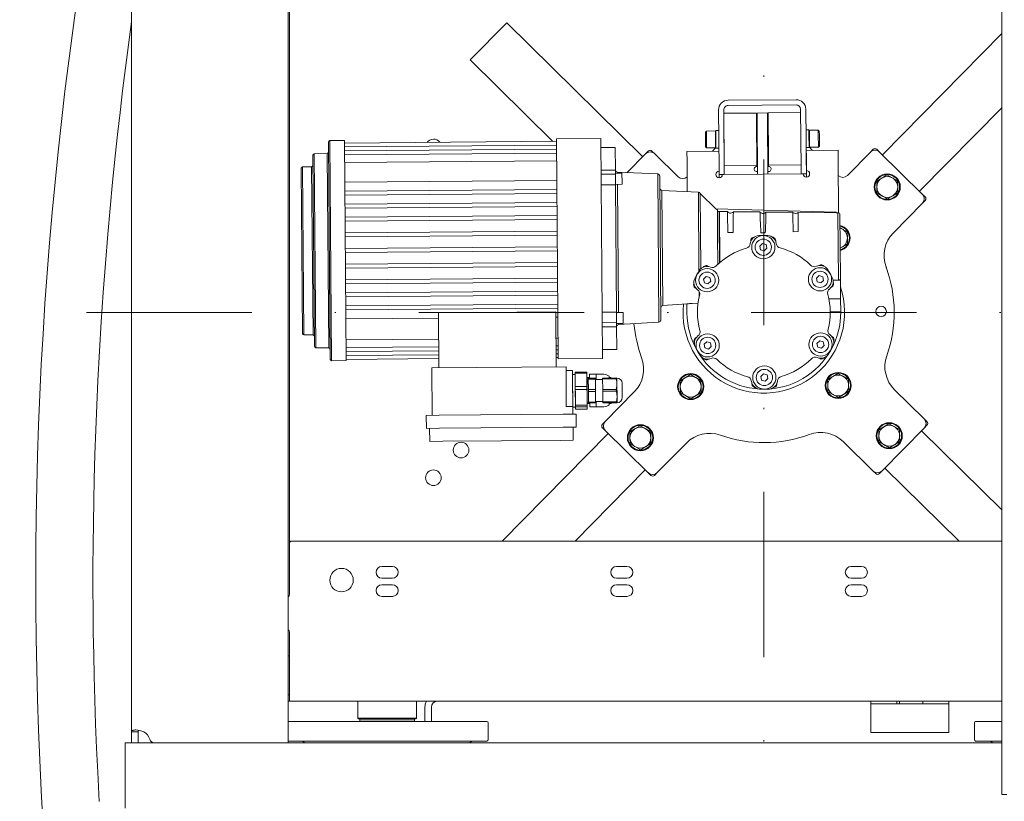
# Model space of a CAD drawing. Header units: centimetres. Extents: x -1436 to 1974, y -887 to 4352.
# Tile 26 of 105: x 81 to 157, y 2611 to 2671. Entities that reach past the tile are written whole.
import ezdxf

# ---------------------------------------------------------------- set-up
doc = ezdxf.new("R2010")
doc.units = ezdxf.units.CM
doc.header["$MEASUREMENT"] = 0
doc.linetypes.add('DASHDOT', pattern=[25.4, 12.7, -6.35, 0, -6.35])
doc.layers.add('00 - nowa technologia myjni_Nr_pióra__246', color=7, linetype='Continuous', lineweight=20, true_color=0x1db3b3)
doc.layers.add('299-A Wymiary Opisy', color=7, linetype='Continuous')
doc.layers.add('299-A Wymiary Opisy_Nr_pióra__11', color=7, linetype='Continuous', lineweight=0)
doc.styles.add('STYL_AUTOMATYCZNY_1', font='arial.ttf')
doc.dimstyles.new('STYL_AUTOMATYCZNY__1', dxfattribs={"dimtxt": 13, "dimasz": 7.6, "dimexe": 0.18, "dimexo": 0.0625, "dimgap": 0, "dimtad": 1, "dimdec": 0, "dimzin": 0, "dimdsep": 46, "dimtxsty": 'STYL_AUTOMATYCZNY_1', "dimblk": 'ARROWHEAD_2', "dimblk1": 'ARROWHEAD_2', "dimblk2": 'ARROWHEAD_2', "dimcen": 0.09, "dimclrd": 7, "dimclre": 7, "dimclrt": 7, "dimadec": 0, "dimazin": 0, "dimtfac": 1, "dimtdec": 4, "dimtmove": 0, "dimatfit": 3, "dimfxl": 0, "dimtolj": 1, "dimtzin": 0, "dimarcsym": 0})

# ---------------------------------------------------------------- blocks, each defined once
blk = doc.blocks.new('*D80')
at = {"layer": '299-A Wymiary Opisy_Nr_pióra__11', "color": 7, "linetype": 'Continuous', "lineweight": 0}
for p, q in [((62.397, 2870.081), (62.379, 2855.081)), ((621.207, 2869.379), (621.188, 2854.379)), ((65.281, 2867.577), (59.495, 2857.584)), ((618.304, 2856.882), (624.09, 2866.875)), ((62.388, 2862.581), (57.498, 2862.587)), ((621.197, 2861.879), (62.388, 2862.581)), ((626.087, 2861.873), (621.197, 2861.879))]:
    blk.add_line(p, q, dxfattribs=at)
at = {"layer": '299-A Wymiary Opisy_Nr_pióra__11', "color": 7, "lineweight": 0, "insert": (326.923, 2864.848), "char_height": 13, "attachment_point": 7, "rotation": 359.92802, "style": 'STYL_AUTOMATYCZNY_1'}
blk.add_mtext('\\A1;{\\pql;\\fArial|b0|i0|c238|p0;\\W1.000000;559}', dxfattribs=at)
blk = doc.blocks.new('ARROWHEAD_2')
at = {"color": 0, "linetype": 'Continuous', "lineweight": 0}
for p, q in [((-0.3781, -0.655), (0.3781, 0.655)), ((0, 0), (-1, 0))]:
    blk.add_line(p, q, dxfattribs=at)

msp = doc.modelspace()

# ---------------------------------------------------------------- linework, layer by layer
at = {"layer": '00 - nowa technologia myjni_Nr_pióra__246', "color": 132, "linetype": 'DASHDOT', "lineweight": 20, "true_color": 0x1db3b3}
for p, q in [((138.519, 2711.051), (138.519, 2585.601)), ((201.243, 2648.325), (75.793, 2648.325))]:
    msp.add_line(p, q, dxfattribs=at)
at = {"layer": '00 - nowa technologia myjni_Nr_pióra__246', "color": 132, "linetype": 'Continuous', "lineweight": 20, "true_color": 0x1db3b3}
for p, q in [((156.769, 2706.026), (156.769, 2613.826)), ((102.018, 2704.575), (102.018, 2615.276)), ((90.018, 2616.136), (90.018, 2703.715)), ((102.119, 2675.102), (102.119, 2657.472)), ((118.227, 2669.978), (118.789, 2670.548)), ((129.23, 2660.272), (118.789, 2670.548)), ((116.544, 2668.267), (118.227, 2669.978)), ((147.614, 2660.42), (156.769, 2669.721)), ((115.983, 2667.697), (116.544, 2668.267)), ((122.335, 2661.446), (115.983, 2667.697)), ((135.778, 2664.604), (140.998, 2664.646)), ((135.08, 2659.398), (135.044, 2663.858)), ((135.444, 2663.861), (135.48, 2659.402)), ((135.446, 2663.602), (137.946, 2663.621)), ((135.446, 2663.602), (135.451, 2663.017)), ((135.781, 2664.204), (141.001, 2664.246)), ((137.946, 2663.621), (137.951, 2663.037)), ((137.996, 2663.622), (138.796, 2663.628)), ((137.996, 2663.622), (138, 2663.122)), ((138.796, 2663.628), (138.8, 2663.128)), ((141.346, 2663.649), (138.846, 2663.629)), ((138.873, 2660.214), (138.846, 2663.629)), ((141.344, 2663.909), (141.38, 2659.449)), ((141.78, 2659.452), (141.744, 2663.912)), ((150.465, 2657.614), (156.769, 2664.019)), ((135.451, 2663.017), (135.478, 2659.602)), ((137.951, 2663.037), (137.978, 2659.622)), ((138.034, 2658.922), (138, 2663.122)), ((138.834, 2658.928), (138.8, 2663.128)), ((134.038, 2662.16), (134.117, 2662.241)), ((134.045, 2661.317), (134.038, 2662.16)), ((134.803, 2662.246), (134.117, 2662.241)), ((134.125, 2661.279), (134.117, 2662.241)), ((134.811, 2661.285), (134.803, 2662.246)), ((134.837, 2662.213), (134.803, 2662.246)), ((135.057, 2662.273), (134.837, 2662.271)), ((134.847, 2661.044), (134.837, 2662.271)), ((141.757, 2662.327), (141.977, 2662.329)), ((141.757, 2662.327), (141.758, 2662.205)), ((141.758, 2662.205), (141.767, 2660.977)), ((141.977, 2662.329), (141.978, 2662.207)), ((141.977, 2662.27), (142.01, 2662.304)), ((141.977, 2662.27), (141.98, 2661.949)), ((141.978, 2662.207), (141.987, 2660.979)), ((142.01, 2662.304), (142.697, 2662.309)), ((142.01, 2662.304), (142.013, 2661.966)), ((142.697, 2662.309), (142.699, 2661.971)), ((142.777, 2662.23), (142.697, 2662.309)), ((142.777, 2662.23), (142.78, 2661.933)), ((105.113, 2661.409), (105.246, 2644.709)), ((105.212, 2661.51), (106.342, 2661.519)), ((105.212, 2661.51), (105.347, 2644.61)), ((106.342, 2661.519), (106.477, 2644.619)), ((106.344, 2661.319), (122.613, 2661.449)), ((122.611, 2661.649), (126.011, 2661.676)), ((122.747, 2644.749), (122.611, 2661.649)), ((126.011, 2661.676), (126.147, 2644.777)), ((134.047, 2661.02), (134.045, 2661.317)), ((141.98, 2661.949), (141.987, 2661.037)), ((142.013, 2661.966), (142.021, 2661.004)), ((142.699, 2661.971), (142.707, 2661.01)), ((142.78, 2661.933), (142.787, 2661.09)), ((106.346, 2661.019), (122.615, 2661.149)), ((106.348, 2660.719), (122.618, 2660.849)), ((127.117, 2660.984), (126.017, 2660.975)), ((127.117, 2660.984), (127.131, 2659.245)), ((129.442, 2660.488), (129.651, 2660.7)), ((129.934, 2660.702), (130.148, 2660.492)), ((132.619, 2660.679), (135.069, 2660.698)), ((132.619, 2660.679), (132.625, 2659.939)), ((134.047, 2661.02), (134.128, 2660.941)), ((134.128, 2660.941), (134.125, 2661.279)), ((134.814, 2660.946), (134.128, 2660.941)), ((134.577, 2660.695), (134.847, 2660.969)), ((134.814, 2660.946), (134.811, 2661.285)), ((134.847, 2660.98), (134.814, 2660.946)), ((134.848, 2660.922), (134.847, 2661.044)), ((135.068, 2660.923), (134.848, 2660.922)), ((141.767, 2660.977), (141.987, 2660.979)), ((141.769, 2660.752), (144.219, 2660.772)), ((141.769, 2660.752), (141.775, 2660.012)), ((141.987, 2661.037), (142.021, 2661.004)), ((141.987, 2661.026), (142.262, 2660.756)), ((142.021, 2661.004), (142.707, 2661.01)), ((142.787, 2661.09), (142.707, 2661.01)), ((144.225, 2660.032), (144.219, 2660.772)), ((144.93, 2658.832), (146.694, 2660.625)), ((146.695, 2660.626), (146.904, 2660.838)), ((147.187, 2660.84), (147.401, 2660.63)), ((147.401, 2660.63), (150.679, 2657.404)), ((103.921, 2660.399), (104.038, 2645.7)), ((104.02, 2660.5), (105.02, 2660.508)), ((104.139, 2645.6), (104.02, 2660.5)), ((105.139, 2645.608), (105.02, 2660.508)), ((106.351, 2660.419), (122.62, 2660.549)), ((106.356, 2659.818), (122.625, 2659.949)), ((128.032, 2659.055), (129.441, 2660.486)), ((130.148, 2660.492), (131.94, 2658.728)), ((132.644, 2657.585), (132.625, 2659.939)), ((138.878, 2659.629), (138.873, 2660.214)), ((141.775, 2660.012), (141.782, 2659.202)), ((144.225, 2660.032), (144.258, 2655.963)), ((103.029, 2659.392), (103.131, 2646.692)), ((103.128, 2659.493), (103.828, 2659.499)), ((103.231, 2646.593), (103.128, 2659.493)), ((103.931, 2646.599), (103.828, 2659.499)), ((127.131, 2659.245), (126.031, 2659.237)), ((127.133, 2658.927), (127.131, 2659.245)), ((127.282, 2659.085), (127.283, 2659)), ((127.282, 2659.085), (130.383, 2658.961)), ((135.084, 2658.899), (135.08, 2659.398)), ((135.478, 2659.602), (137.978, 2659.622)), ((135.484, 2658.902), (135.48, 2659.402)), ((137.979, 2659.522), (137.978, 2659.622)), ((141.378, 2659.649), (138.878, 2659.629)), ((138.879, 2659.529), (138.878, 2659.629)), ((141.38, 2659.449), (141.384, 2658.949)), ((141.78, 2659.452), (141.784, 2658.952)), ((106.368, 2658.322), (122.637, 2658.452)), ((127.133, 2658.927), (126.033, 2658.918)), ((127.133, 2658.999), (127.613, 2659.002)), ((127.14, 2658.121), (127.133, 2658.927)), ((127.633, 2658.983), (127.638, 2658.291)), ((127.638, 2658.291), (127.639, 2658.173)), ((130.474, 2647.56), (130.383, 2658.961)), ((130.623, 2647.712), (130.534, 2658.813)), ((135.084, 2658.899), (135.484, 2658.902)), ((135.086, 2658.648), (135.084, 2658.899)), ((135.334, 2658.9), (141.534, 2658.95)), ((141.784, 2658.952), (141.384, 2658.949)), ((141.786, 2658.702), (141.784, 2658.952)), ((147.571, 2658.631), (147.177, 2658.39)), ((147.177, 2658.39), (147.188, 2657.928)), ((147.966, 2658.871), (147.571, 2658.631)), ((148.355, 2658.659), (147.966, 2658.871)), ((148.371, 2658.65), (148.355, 2658.659)), ((148.776, 2658.429), (148.371, 2658.65)), ((148.788, 2657.967), (148.776, 2658.429)), ((106.373, 2657.619), (122.643, 2657.749)), ((126.04, 2658.112), (127.14, 2658.121)), ((127.14, 2658.148), (127.619, 2658.152)), ((127.14, 2658.121), (127.218, 2648.344)), ((127.29, 2658.15), (127.368, 2648.323)), ((130.694, 2657.664), (130.764, 2648.863)), ((130.694, 2657.664), (133.495, 2657.551)), ((133.543, 2651.493), (133.495, 2657.551)), ((147.188, 2657.928), (147.199, 2657.467)), ((148.799, 2657.505), (148.788, 2657.967)), ((102.119, 2657.472), (102.119, 2645.212)), ((122.645, 2657.449), (106.376, 2657.319)), ((133.645, 2657.452), (133.692, 2651.676)), ((133.645, 2657.452), (134.849, 2656.268)), ((147.199, 2657.467), (147.605, 2657.245)), ((147.605, 2657.245), (147.621, 2657.236)), ((147.621, 2657.236), (148.01, 2657.024)), ((148.01, 2657.024), (148.404, 2657.265)), ((148.404, 2657.265), (148.799, 2657.505)), ((150.679, 2657.404), (150.893, 2657.193)), ((150.895, 2656.91), (150.685, 2656.696)), ((106.381, 2656.619), (122.651, 2656.749)), ((122.653, 2656.449), (106.384, 2656.319)), ((144.066, 2656.02), (134.849, 2656.268)), ((134.966, 2654.922), (134.956, 2656.155)), ((135.107, 2656.058), (135.096, 2656.058)), ((135.096, 2656.058), (135.104, 2655.108)), ((135.726, 2656.052), (135.107, 2656.058)), ((135.107, 2656.058), (135.138, 2652.142)), ((138.223, 2656.026), (136.18, 2656.047)), ((138.683, 2656.021), (138.68, 2655.866)), ((140.748, 2656.001), (138.683, 2656.021)), ((144.066, 2656.02), (144.064, 2655.968)), ((150.685, 2656.696), (148.455, 2654.43)), ((106.389, 2655.619), (122.659, 2655.749)), ((122.661, 2655.449), (106.392, 2655.319)), ((144.064, 2655.968), (141.158, 2655.996)), ((144.065, 2655.973), (144.207, 2655.971)), ((144.249, 2650.79), (144.207, 2655.971)), ((144.359, 2655.822), (144.398, 2650.922)), ((106.399, 2654.419), (122.668, 2654.549)), ((134.971, 2654.185), (134.966, 2654.922)), ((135.104, 2655.108), (135.128, 2652.133)), ((140.779, 2654.514), (141.15, 2654.517)), ((144.497, 2654.739), (144.367, 2654.81)), ((144.513, 2654.73), (144.497, 2654.739)), ((144.919, 2654.508), (144.513, 2654.73)), ((144.93, 2654.047), (144.919, 2654.508)), ((122.671, 2654.249), (106.401, 2654.119)), ((134.989, 2652.005), (134.971, 2654.185)), ((135.766, 2654.454), (136.165, 2654.457)), ((137.52, 2653.769), (137.524, 2653.913)), ((138.3, 2654.424), (138.631, 2654.427)), ((139.424, 2653.928), (139.43, 2653.785)), ((144.941, 2653.585), (144.93, 2654.047)), ((106.408, 2653.219), (122.678, 2653.349)), ((122.68, 2653.049), (106.411, 2652.919)), ((138.202, 2653.41), (138.414, 2653.607)), ((138.267, 2653.129), (138.202, 2653.41)), ((138.544, 2653.044), (138.267, 2653.129)), ((138.414, 2653.607), (138.69, 2653.522)), ((138.755, 2653.241), (138.544, 2653.044)), ((138.69, 2653.522), (138.755, 2653.241)), ((144.379, 2653.242), (144.547, 2653.344)), ((144.547, 2653.344), (144.941, 2653.585)), ((106.418, 2652.019), (122.687, 2652.149)), ((122.69, 2651.849), (106.42, 2651.719)), ((134.119, 2651.911), (134.246, 2651.845)), ((142.734, 2651.912), (142.86, 2651.981)), ((106.428, 2650.819), (122.697, 2650.949)), ((133.892, 2650.875), (134.104, 2651.072)), ((133.958, 2650.594), (133.892, 2650.875)), ((134.104, 2651.072), (134.38, 2650.988)), ((134.38, 2650.988), (134.445, 2650.706)), ((142.552, 2650.944), (142.764, 2651.142)), ((142.618, 2650.663), (142.552, 2650.944)), ((142.764, 2651.142), (143.04, 2651.057)), ((143.105, 2650.776), (142.894, 2650.579)), ((143.04, 2651.057), (143.105, 2650.776)), ((143.84, 2650.791), (143.999, 2650.796)), ((144.41, 2649.373), (144.398, 2650.922)), ((122.699, 2650.649), (106.43, 2650.519)), ((133.305, 2650.183), (133.183, 2650.258)), ((134.234, 2650.51), (133.958, 2650.594)), ((134.445, 2650.706), (134.234, 2650.51)), ((142.894, 2650.579), (142.618, 2650.663)), ((143.823, 2650.343), (143.702, 2650.266)), ((106.436, 2649.819), (122.705, 2649.949)), ((122.707, 2649.649), (106.438, 2649.519)), ((133.559, 2649.506), (133.556, 2649.918)), ((143.51, 2649.365), (144.41, 2649.373)), ((144.418, 2648.373), (144.41, 2649.373)), ((106.443, 2648.819), (122.713, 2648.949)), ((122.715, 2648.649), (106.446, 2648.519)), ((132.613, 2648.967), (130.764, 2648.863)), ((132.613, 2648.967), (132.619, 2648.278)), ((133.47, 2649.034), (133.013, 2649.008)), ((113.561, 2647.872), (106.452, 2647.816)), ((122.558, 2648.371), (113.558, 2648.299)), ((113.558, 2648.299), (113.592, 2644.076)), ((122.558, 2648.371), (122.591, 2644.148)), ((122.721, 2647.946), (122.561, 2647.944)), ((127.218, 2648.344), (126.118, 2648.335)), ((127.224, 2647.539), (127.218, 2648.344)), ((127.218, 2648.321), (127.698, 2648.325)), ((127.718, 2648.305), (127.719, 2648.187)), ((127.725, 2647.495), (127.719, 2648.187)), ((144.418, 2648.373), (143.617, 2648.366)), ((127.224, 2647.539), (126.124, 2647.53)), ((127.227, 2647.221), (126.127, 2647.212)), ((127.227, 2647.221), (127.224, 2647.539)), ((127.225, 2647.472), (127.705, 2647.475)), ((127.227, 2647.221), (127.241, 2645.486)), ((127.375, 2647.473), (127.376, 2647.387)), ((130.474, 2647.56), (127.376, 2647.387)), ((103.931, 2646.599), (103.231, 2646.593)), ((113.574, 2646.276), (106.464, 2646.219)), ((122.734, 2646.349), (122.574, 2646.348)), ((133.214, 2646.308), (133.335, 2646.385)), ((143.732, 2646.469), (143.855, 2646.393)), ((105.139, 2645.608), (104.139, 2645.6)), ((113.579, 2645.676), (106.469, 2645.619)), ((122.739, 2645.749), (122.579, 2645.748)), ((122.741, 2645.449), (122.581, 2645.448)), ((127.241, 2645.486), (126.141, 2645.478)), ((133.933, 2645.876), (134.144, 2646.072)), ((133.998, 2645.594), (133.933, 2645.876)), ((134.274, 2645.51), (133.998, 2645.594)), ((134.144, 2646.072), (134.42, 2645.988)), ((134.485, 2645.707), (134.274, 2645.51)), ((134.42, 2645.988), (134.485, 2645.707)), ((142.592, 2645.945), (142.804, 2646.142)), ((142.657, 2645.664), (142.592, 2645.945)), ((142.934, 2645.579), (142.657, 2645.664)), ((142.804, 2646.142), (143.08, 2646.057)), ((143.145, 2645.776), (142.934, 2645.579)), ((143.08, 2646.057), (143.145, 2645.776)), ((102.119, 2645.212), (102.119, 2635.454)), ((113.581, 2645.376), (106.472, 2645.319)), ((113.584, 2645.076), (106.474, 2645.019)), ((113.586, 2644.776), (106.476, 2644.719)), ((122.743, 2645.149), (122.583, 2645.148)), ((122.746, 2644.849), (122.586, 2644.848)), ((126.147, 2644.777), (122.747, 2644.749)), ((134.303, 2644.739), (134.177, 2644.671)), ((142.918, 2644.74), (142.791, 2644.807)), ((106.477, 2644.619), (105.347, 2644.61)), ((123.341, 2644.154), (113.042, 2644.072)), ((113.071, 2640.422), (113.042, 2644.072)), ((123.366, 2641.104), (123.341, 2644.154)), ((123.344, 2643.854), (123.844, 2643.858)), ((123.844, 2643.858), (123.849, 2643.158)), ((123.846, 2643.558), (124.046, 2643.56)), ((123.846, 2643.558), (123.866, 2641.058)), ((124.945, 2643.745), (124.045, 2643.738)), ((124.045, 2643.7), (124.045, 2643.738)), ((124.045, 2643.655), (124.045, 2643.7)), ((124.945, 2643.662), (124.045, 2643.655)), ((124.045, 2643.655), (124.054, 2642.627)), ((124.046, 2643.56), (124.066, 2641.06)), ((124.945, 2643.745), (124.945, 2643.708)), ((124.945, 2643.708), (124.945, 2643.662)), ((124.945, 2643.662), (124.954, 2642.635)), ((124.948, 2643.317), (125.148, 2643.319)), ((125.049, 2643.271), (125.598, 2643.275)), ((125.049, 2643.204), (125.049, 2643.271)), ((125.049, 2643.204), (125.599, 2643.209)), ((125.056, 2642.393), (125.049, 2643.204)), ((125.146, 2643.568), (125.646, 2643.573)), ((125.146, 2643.543), (125.146, 2643.568)), ((125.148, 2643.272), (125.146, 2643.543)), ((125.599, 2643.209), (125.598, 2643.275)), ((125.605, 2642.398), (125.599, 2643.209)), ((126.149, 2643.177), (125.599, 2643.172)), ((126.154, 2643.577), (125.646, 2643.573)), ((125.646, 2643.548), (125.646, 2643.573)), ((125.649, 2643.173), (125.646, 2643.548)), ((126.149, 2643.28), (127.185, 2643.288)), ((126.149, 2643.213), (126.149, 2643.28)), ((126.149, 2643.213), (127.186, 2643.221)), ((126.156, 2642.402), (126.149, 2643.213)), ((126.154, 2643.577), (126.236, 2643.577)), ((126.647, 2643.427), (126.648, 2643.293)), ((126.648, 2643.33), (126.762, 2643.332)), ((126.648, 2643.284), (126.648, 2643.293)), ((126.762, 2643.285), (126.762, 2643.332)), ((127.185, 2643.288), (127.186, 2643.221)), ((127.252, 2642.816), (127.249, 2643.285)), ((132.491, 2643.307), (132.096, 2643.066)), ((132.885, 2643.547), (132.491, 2643.307)), ((133.274, 2643.335), (132.885, 2643.547)), ((133.29, 2643.326), (133.274, 2643.335)), ((133.696, 2643.105), (133.29, 2643.326)), ((138.282, 2643.41), (138.494, 2643.607)), ((138.347, 2643.129), (138.282, 2643.41)), ((138.494, 2643.607), (138.77, 2643.523)), ((138.835, 2643.241), (138.624, 2643.045)), ((138.77, 2643.523), (138.835, 2643.241)), ((143.804, 2643.397), (143.41, 2643.157)), ((144.198, 2643.638), (143.804, 2643.397)), ((144.587, 2643.426), (144.198, 2643.638)), ((144.604, 2643.416), (144.587, 2643.426)), ((145.009, 2643.195), (144.604, 2643.416)), ((145.02, 2642.733), (145.009, 2643.195)), ((123.866, 2641.108), (123.849, 2643.158)), ((124.954, 2642.635), (124.054, 2642.627)), ((124.055, 2642.407), (124.054, 2642.627)), ((124.963, 2641.467), (124.949, 2643.167)), ((124.954, 2642.635), (124.955, 2642.415)), ((127.26, 2641.886), (127.252, 2642.816)), ((127.652, 2642.888), (127.658, 2642.079)), ((132.096, 2643.066), (132.107, 2642.605)), ((132.107, 2642.605), (132.118, 2642.143)), ((133.707, 2642.643), (133.696, 2643.105)), ((133.718, 2642.181), (133.707, 2642.643)), ((137.613, 2642.723), (137.607, 2642.866)), ((138.624, 2643.045), (138.347, 2643.129)), ((139.517, 2642.882), (139.513, 2642.738)), ((143.41, 2643.157), (143.421, 2642.695)), ((143.421, 2642.695), (143.432, 2642.233)), ((145.031, 2642.272), (145.02, 2642.733)), ((124.955, 2642.415), (124.055, 2642.407)), ((124.055, 2642.407), (124.065, 2641.199)), ((124.955, 2642.415), (124.965, 2641.206)), ((125.056, 2642.393), (125.605, 2642.398)), ((125.057, 2642.258), (125.056, 2642.393)), ((125.057, 2642.258), (125.607, 2642.262)), ((125.063, 2641.44), (125.057, 2642.258)), ((125.607, 2642.262), (125.605, 2642.398)), ((125.613, 2641.444), (125.607, 2642.262)), ((126.156, 2642.402), (127.192, 2642.411)), ((126.157, 2642.266), (126.156, 2642.402)), ((126.157, 2642.266), (127.193, 2642.275)), ((126.163, 2641.449), (126.157, 2642.266)), ((126.352, 2639.955), (128.582, 2642.221)), ((127.193, 2642.275), (127.192, 2642.411)), ((127.26, 2641.866), (127.26, 2641.886)), ((127.26, 2641.866), (127.26, 2641.886)), ((127.264, 2641.385), (127.26, 2641.866)), ((127.658, 2642.079), (127.661, 2641.789)), ((132.118, 2642.143), (132.524, 2641.922)), ((132.524, 2641.922), (132.54, 2641.912)), ((132.54, 2641.912), (132.929, 2641.7)), ((132.929, 2641.7), (133.324, 2641.941)), ((133.324, 2641.941), (133.718, 2642.181)), ((143.432, 2642.233), (143.837, 2642.012)), ((143.837, 2642.012), (143.854, 2642.003)), ((143.854, 2642.003), (144.243, 2641.791)), ((144.243, 2641.791), (144.637, 2642.031)), ((144.637, 2642.031), (145.031, 2642.272)), ((148.551, 2642.381), (150.817, 2640.15)), ((123.866, 2641.108), (123.366, 2641.104)), ((123.871, 2640.508), (123.866, 2641.108)), ((123.866, 2641.058), (124.066, 2641.06)), ((123.866, 2641.058), (124.066, 2641.06)), ((124.965, 2641.206), (124.065, 2641.199)), ((124.066, 2641.062), (124.065, 2641.199)), ((124.966, 2641.069), (124.066, 2641.062)), ((124.068, 2640.882), (124.066, 2641.062)), ((124.964, 2641.317), (125.164, 2641.319)), ((124.965, 2641.206), (124.966, 2641.069)), ((124.966, 2641.069), (124.968, 2640.889)), ((125.063, 2641.44), (125.613, 2641.444)), ((125.064, 2641.371), (125.063, 2641.44)), ((125.064, 2641.371), (125.614, 2641.376)), ((125.064, 2641.371), (125.064, 2641.364)), ((125.064, 2641.364), (125.614, 2641.369)), ((125.166, 2641.093), (125.164, 2641.365)), ((125.166, 2641.068), (125.166, 2641.093)), ((125.166, 2641.068), (125.666, 2641.073)), ((126.163, 2641.477), (125.613, 2641.472)), ((125.614, 2641.376), (125.613, 2641.444)), ((125.614, 2641.376), (125.614, 2641.369)), ((125.666, 2641.098), (125.663, 2641.472)), ((125.666, 2641.073), (125.666, 2641.098)), ((126.174, 2641.077), (125.666, 2641.073)), ((126.163, 2641.449), (127.2, 2641.457)), ((126.164, 2641.38), (126.163, 2641.449)), ((126.164, 2641.38), (127.2, 2641.388)), ((126.164, 2641.373), (127.2, 2641.381)), ((126.164, 2641.38), (126.164, 2641.373)), ((126.256, 2641.078), (126.174, 2641.077)), ((126.665, 2641.234), (126.664, 2641.377)), ((126.664, 2641.331), (126.778, 2641.331)), ((126.778, 2641.378), (126.778, 2641.331)), ((127.2, 2641.457), (127.2, 2641.388)), ((112.621, 2640.418), (113.621, 2640.426)), ((112.629, 2639.418), (112.621, 2640.418)), ((123.121, 2640.502), (113.621, 2640.426)), ((123.121, 2640.502), (123.782, 2640.507)), ((123.871, 2640.508), (123.782, 2640.507)), ((123.871, 2640.508), (124.121, 2640.51)), ((124.968, 2640.889), (124.068, 2640.882)), ((124.121, 2640.51), (124.129, 2639.51)), ((113.629, 2639.426), (112.629, 2639.418)), ((112.887, 2638.42), (112.879, 2639.42)), ((123.129, 2639.502), (113.629, 2639.426)), ((124.129, 2639.51), (123.129, 2639.502)), ((123.879, 2639.508), (123.887, 2638.508)), ((126.142, 2639.741), (126.351, 2639.953)), ((126.358, 2639.248), (126.144, 2639.458)), ((129.027, 2639.627), (128.633, 2639.387)), ((129.416, 2639.415), (129.027, 2639.627)), ((129.433, 2639.406), (129.416, 2639.415)), ((129.838, 2639.185), (129.433, 2639.406)), ((147.724, 2639.539), (147.33, 2639.299)), ((150.823, 2639.444), (147.596, 2636.165)), ((148.118, 2639.78), (147.724, 2639.539)), ((148.507, 2639.568), (148.118, 2639.78)), ((148.524, 2639.559), (148.507, 2639.568)), ((148.929, 2639.337), (148.524, 2639.559)), ((150.817, 2640.15), (151.031, 2639.94)), ((151.033, 2639.657), (150.823, 2639.444)), ((126.572, 2639.037), (118.441, 2630.775)), ((129.636, 2636.021), (126.358, 2639.248)), ((128.633, 2639.387), (128.238, 2639.146)), ((128.238, 2639.146), (128.25, 2638.684)), ((128.25, 2638.684), (128.261, 2638.223)), ((129.849, 2638.723), (129.838, 2639.185)), ((129.86, 2638.261), (129.849, 2638.723)), ((147.33, 2639.299), (147.341, 2638.837)), ((147.341, 2638.837), (147.352, 2638.376)), ((148.94, 2638.876), (148.929, 2639.337)), ((148.951, 2638.414), (148.94, 2638.876)), ((150.612, 2639.23), (156.769, 2633.171)), ((113.887, 2638.428), (112.887, 2638.42)), ((122.887, 2638.5), (113.887, 2638.428)), ((123.887, 2638.508), (122.887, 2638.5)), ((128.261, 2638.223), (128.666, 2638.001)), ((128.666, 2638.001), (128.683, 2637.992)), ((128.683, 2637.992), (129.071, 2637.78)), ((129.071, 2637.78), (129.466, 2638.021)), ((129.466, 2638.021), (129.86, 2638.261)), ((132.574, 2638.293), (130.343, 2636.027)), ((146.889, 2636.159), (144.623, 2638.389)), ((147.352, 2638.376), (147.757, 2638.154)), ((147.757, 2638.154), (147.774, 2638.145)), ((147.774, 2638.145), (148.163, 2637.933)), ((148.163, 2637.933), (148.557, 2638.173)), ((148.557, 2638.173), (148.951, 2638.414)), ((147.807, 2636.379), (153.5, 2630.775)), ((129.423, 2636.232), (124.053, 2630.775)), ((129.85, 2635.811), (129.636, 2636.021)), ((130.343, 2636.027), (130.133, 2635.813)), ((147.103, 2635.949), (146.889, 2636.159)), ((147.596, 2636.165), (147.386, 2635.951)), ((102.119, 2631.829), (102.119, 2635.454)), ((102.119, 2631.829), (102.119, 2630.576)), ((102.119, 2626.676), (102.119, 2630.576)), ((102.318, 2630.775), (156.769, 2630.775)), ((110.018, 2628.826), (109.218, 2628.826)), ((128.019, 2628.826), (127.218, 2628.826)), ((146.019, 2628.826), (145.219, 2628.826)), ((110.018, 2627.926), (109.218, 2627.926)), ((110.018, 2627.426), (109.218, 2627.426)), ((128.019, 2627.926), (127.218, 2627.926)), ((128.019, 2627.426), (127.218, 2627.426)), ((146.019, 2627.926), (145.219, 2627.926)), ((146.019, 2627.426), (145.219, 2627.426)), ((110.018, 2626.526), (109.218, 2626.526)), ((128.019, 2626.526), (127.218, 2626.526)), ((146.019, 2626.526), (145.219, 2626.526)), ((102.119, 2619.416), (102.119, 2623.776)), ((102.119, 2621.976), (102.018, 2621.976)), ((102.119, 2619.416), (102.119, 2618.476)), ((102.119, 2618.975), (102.018, 2618.975)), ((102.018, 2618.975), (102.119, 2618.975)), ((102.018, 2618.476), (102.119, 2618.476)), ((156.769, 2618.476), (102.119, 2618.476)), ((109.619, 2618.476), (107.368, 2618.476)), ((107.368, 2618.476), (107.368, 2617.176)), ((111.868, 2618.476), (109.619, 2618.476)), ((111.868, 2618.476), (111.868, 2617.176)), ((115.719, 2618.476), (117.818, 2618.476)), ((148.718, 2618.275), (146.718, 2618.275)), ((148.718, 2618.476), (148.918, 2618.476)), ((148.718, 2618.275), (148.918, 2618.275)), ((148.918, 2618.476), (149.118, 2618.476)), ((148.918, 2618.476), (148.918, 2618.275)), ((148.918, 2618.275), (149.118, 2618.275)), ((149.118, 2618.476), (150.318, 2618.476)), ((149.118, 2618.275), (150.318, 2618.275)), ((150.318, 2618.476), (150.518, 2618.476)), ((150.318, 2618.275), (150.518, 2618.275)), ((150.518, 2618.476), (150.718, 2618.476)), ((150.518, 2618.275), (150.718, 2618.275)), ((152.718, 2618.275), (150.718, 2618.275)), ((152.718, 2618.476), (152.719, 2618.476)), ((152.718, 2618.275), (152.719, 2618.275)), ((154.218, 2618.476), (156.319, 2618.476)), ((112.518, 2616.926), (112.518, 2618.036)), ((113.019, 2618.036), (113.019, 2616.926)), ((146.719, 2618.086), (146.719, 2616.466)), ((152.719, 2616.466), (152.719, 2618.086)), ((152.719, 2618.086), (152.719, 2616.466)), ((113.286, 2616.926), (102.019, 2616.926)), ((109.619, 2617.176), (107.368, 2617.176)), ((107.419, 2617.126), (107.368, 2617.176)), ((109.619, 2617.126), (107.419, 2617.126)), ((107.538, 2617.126), (107.518, 2617.106)), ((107.518, 2617.106), (108.612, 2617.106)), ((107.518, 2616.945), (107.518, 2617.106)), ((107.518, 2616.945), (108.612, 2616.945)), ((107.538, 2616.926), (107.518, 2616.945)), ((107.538, 2617.126), (108.621, 2617.126)), ((108.612, 2617.106), (111.718, 2617.106)), ((108.612, 2616.945), (111.718, 2616.945)), ((108.621, 2617.126), (111.698, 2617.126)), ((111.868, 2617.176), (109.619, 2617.176)), ((111.819, 2617.126), (109.619, 2617.126)), ((111.698, 2617.126), (111.718, 2617.106)), ((111.698, 2616.926), (111.718, 2616.945)), ((111.718, 2616.945), (111.718, 2617.106)), ((111.819, 2617.126), (111.868, 2617.176)), ((117.269, 2616.926), (113.286, 2616.926)), ((117.368, 2616.826), (117.368, 2615.526)), ((154.669, 2616.826), (154.669, 2615.526)), ((156.769, 2616.926), (154.769, 2616.926)), ((90.018, 2615.561), (90.018, 2616.136)), ((90.519, 2616.136), (90.018, 2616.136)), ((90.519, 2615.561), (90.519, 2616.136)), ((146.719, 2616.076), (152.719, 2616.076)), ((152.719, 2616.276), (152.721, 2616.276)), ((152.721, 2616.076), (152.719, 2616.076)), ((152.721, 2616.276), (152.721, 2616.076)), ((89.518, 2615.276), (89.518, 2614.276)), ((89.518, 2615.276), (156.769, 2615.276)), ((90.018, 2615.561), (90.018, 2615.276)), ((90.519, 2615.561), (90.519, 2615.276)), ((113.286, 2615.426), (102.019, 2615.426)), ((117.269, 2615.426), (113.286, 2615.426)), ((156.769, 2615.426), (154.769, 2615.426)), ((89.518, 2614.276), (89.518, 2610.276)), ((156.769, 2611.326), (156.769, 2613.826)), ((156.769, 2611.326), (157.169, 2611.326))]:
    msp.add_line(p, q, dxfattribs=at)
for points in [[(90.018, 2670.614), (89.777, 2668.852), (89.546, 2667.088), (89.325, 2665.323), (89.126, 2663.653), (88.936, 2661.983), (88.756, 2660.312), (88.553, 2658.316), (88.365, 2656.32), (88.19, 2654.322), (88.008, 2652.08), (87.841, 2649.836), (87.69, 2647.591), (87.553, 2645.345), (87.433, 2643.098), (87.343, 2641.206), (87.265, 2639.313), (87.198, 2637.42), (87.144, 2635.526), (87.107, 2633.845), (87.079, 2632.164), (87.061, 2630.483), (87.051, 2628.802), (87.051, 2627.121), (87.059, 2625.44), (87.077, 2623.759), (87.103, 2622.078), (87.14, 2620.397), (87.191, 2618.56), (87.255, 2616.723), (87.329, 2614.886), (87.414, 2613.05), (87.532, 2610.794)], [(135.025, 2656.075), (134.992, 2656.1), (134.969, 2656.129), (134.956, 2656.155)], [(135.766, 2654.454), (135.73, 2655.846), (135.726, 2656.052)], [(136.18, 2656.047), (136.178, 2655.766), (136.165, 2654.457)], [(140.779, 2654.514), (140.752, 2655.785), (140.748, 2656.001)], [(141.158, 2655.996), (141.155, 2655.444), (141.15, 2654.517)], [(144.249, 2650.79), (144.284, 2650.791), (144.317, 2650.8), (144.346, 2650.816), (144.355, 2650.823)], [(144.355, 2650.823), (144.382, 2650.856), (144.396, 2650.898), (144.398, 2650.922)], [(127.185, 2643.288), (127.238, 2643.286), (127.247, 2643.286), (127.249, 2643.285)], [(127.252, 2642.816), (127.249, 2642.897), (127.24, 2642.98), (127.219, 2643.095), (127.186, 2643.221)], [(127.192, 2642.411), (127.224, 2642.537), (127.243, 2642.653), (127.25, 2642.735), (127.252, 2642.816)], [(127.26, 2641.886), (127.251, 2642.007), (127.229, 2642.135), (127.193, 2642.275)], [(127.2, 2641.457), (127.231, 2641.585), (127.25, 2641.701), (127.258, 2641.785), (127.26, 2641.866)], [(127.2, 2641.388), (127.253, 2641.387), (127.262, 2641.386), (127.264, 2641.385)], [(127.264, 2641.385), (127.262, 2641.385), (127.253, 2641.384), (127.2, 2641.381)], [(90.294, 2616.276), (90.232, 2616.273), (90.176, 2616.267), (90.134, 2616.258), (90.097, 2616.246), (90.066, 2616.228), (90.042, 2616.207), (90.024, 2616.174), (90.018, 2616.136)], [(90.959, 2616.136), (90.881, 2616.165), (90.802, 2616.191), (90.645, 2616.233), (90.491, 2616.261), (90.348, 2616.274), (90.294, 2616.276)], [(90.56, 2616.25), (90.537, 2616.222), (90.523, 2616.184), (90.519, 2616.136)]]:
    msp.add_lwpolyline(points, dxfattribs=at)
for centre, radius in [((147.988, 2657.948), 1), ((147.988, 2657.948), 0.95), ((147.988, 2657.948), 0.8), ((138.479, 2653.325), 0.89), ((138.479, 2653.325), 0.625), ((134.169, 2650.791), 0.89), ((142.829, 2650.86), 0.89), ((134.169, 2650.791), 0.625), ((142.829, 2650.86), 0.625), ((147.518, 2648.397), 0.4), ((134.209, 2645.791), 0.89), ((134.209, 2645.791), 0.625), ((142.869, 2645.86), 0.89), ((142.869, 2645.86), 0.625), ((138.559, 2643.326), 0.89), ((138.559, 2643.326), 0.625), ((132.907, 2642.624), 1), ((132.907, 2642.624), 0.95), ((132.907, 2642.624), 0.8), ((144.22, 2642.714), 1), ((144.22, 2642.714), 0.95), ((144.22, 2642.714), 0.8), ((129.049, 2638.704), 1), ((129.049, 2638.704), 0.95), ((129.049, 2638.704), 0.8), ((148.141, 2638.856), 1), ((148.141, 2638.856), 0.95), ((148.141, 2638.856), 0.8), ((115.29, 2637.754), 0.6), ((113.169, 2635.633), 0.6), ((106.118, 2627.776), 0.9)]:
    msp.add_circle(centre, radius, dxfattribs=at)
for centre, radius, start, end in [((395.611, 2627.876), 312.957, 167.54539, 194.98581), ((135.784, 2663.864), 0.74, 90.45839, 180.45839), ((141.004, 2663.906), 0.74, 0.45839, 90.45839), ((135.784, 2663.864), 0.34, 90.45839, 180.45839), ((141.004, 2663.906), 0.34, 0.45839, 90.45839), ((105.296, 2661.328), 0.2, 114.74663, 156.17016), ((113.169, 2661.018), 0.6, 36.73961, 144.17717), ((104.936, 2660.69), 0.2, 294.74663, 336.17016), ((129.797, 2660.136), 0.5, 45.45839, 135.45839), ((129.794, 2660.56), 0.2, 45.45839, 135.45839), ((147.05, 2660.274), 0.5, 45.45839, 135.45839), ((147.047, 2660.698), 0.2, 45.45839, 135.45839), ((104.104, 2660.318), 0.2, 114.74663, 156.17016), ((103.212, 2659.311), 0.2, 114.74663, 156.17016), ((103.744, 2659.68), 0.2, 294.78215, 336.13463), ((127.403, 2659.359), 0.3, 204.75375, 246.16303), ((135.084, 2658.899), 0.25, 90.45839, 0.45839), ((137.981, 2659.322), 0.2, 90.45839, 284.93475), ((138.88, 2659.329), 0.2, 255.97973, 90.45839), ((141.784, 2658.952), 0.25, 180.45839, 90.45839), ((127.613, 2658.982), 0.02, 0.56433, 90.49357), ((130.262, 2658.687), 0.3, 24.75382, 66.16296), ((132.291, 2659.084), 0.5, 225.45839, 313.52385), ((144.573, 2659.183), 0.5, 227.39147, 315.45839), ((127.619, 2658.172), 0.02, 270.42319, 0.44769), ((130.815, 2657.938), 0.3, 204.75375, 246.16303), ((133.413, 2657.263), 0.3, 39.2787, 74.25794), ((150.329, 2657.047), 0.5, 315.45839, 45.45839), ((150.753, 2657.05), 0.2, 315.45839, 45.45839), ((141.521, 2662.494), 9.126, 223.01803, 223.99505), ((135.093, 2656.198), 0.141, 240.87508, 271.14487), ((135.95, 2656.235), 0.29, 219.2248, 252.13868), ((135.962, 2656.23), 0.285, 285.38032, 319.87942), ((138.451, 2656.203), 0.289, 217.96129, 251.00175), ((222.999, 2659.149), 84.833, 182.10955, 182.33072), ((138.458, 2656.205), 0.291, 294.65116, 320.77987), ((135.956, 2656.252), 0.308, 252.05229, 270.27219), ((135.956, 2656.242), 0.298, 270.30787, 285.97613), ((213.195, 2658.715), 75.02, 182.30415, 182.80977), ((138.456, 2656.216), 0.302, 250.88183, 270.34089), ((138.458, 2656.199), 0.285, 269.86488, 295.08498), ((58.928, 2657.763), 79.774, 358.15385, 358.63712), ((140.953, 2656.202), 0.288, 224.50881, 252.61892), ((140.956, 2656.208), 0.294, 252.56972, 270.43228), ((140.956, 2656.202), 0.288, 270.31417, 314.40586), ((144.209, 2655.821), 0.15, 0.46144, 90.45533), ((186.697, 2657.405), 48.49, 182.79886, 183.52445), ((88.478, 2656.776), 50.208, 357.31758, 358.19321), ((144.13, 2654.027), 1, 284.53006, 76.38613), ((144.13, 2654.027), 0.95, 285.28722, 75.62896), ((144.13, 2654.027), 0.8, 288.15159, 72.76451), ((138.17, 2653.514), 0.698, 93.84814, 173.77966), ((137.798, 2653.792), 0.3, 114.75357, 156.16321), ((138.519, 2648.324), 5.802, 97.56437, 98.38339), ((138.519, 2648.325), 5.898, 87.06864, 93.84814), ((138.784, 2653.519), 0.698, 7.13712, 87.06864), ((138.519, 2648.324), 5.802, 82.53339, 83.35241), ((139.151, 2653.802), 0.3, 24.75358, 66.1632), ((150.237, 2652.677), 2.5, 135.45839, 200.37101), ((138.519, 2648.325), 5.098, 105.20504, 135.71174), ((137.076, 2653.633), 0.402, 285.20505, 353.77966), ((139.876, 2653.656), 0.402, 187.13712, 255.71174), ((138.519, 2648.325), 5.098, 45.20504, 75.71174), ((138.519, 2648.325), 5.898, 147.06863, 153.84814), ((134.154, 2651.153), 0.698, 67.13712, 147.06864), ((138.52, 2648.325), 5.802, 142.53339, 143.35241), ((134.092, 2651.612), 0.3, 84.75358, 126.1632), ((134.581, 2652.166), 0.402, 247.13712, 315.71173), ((142.394, 2652.229), 0.402, 225.20504, 293.77965), ((142.837, 2651.222), 0.698, 33.84814, 113.77966), ((142.892, 2651.682), 0.3, 54.75357, 96.16321), ((138.517, 2648.325), 5.802, 37.56437, 38.38339), ((138.519, 2648.325), 5.898, 27.06864, 33.84814), ((138.519, 2648.325), 10, 19.6875, 20.38931), ((138.519, 2648.325), 10, 340.54578, 20.37101), ((133.851, 2650.618), 0.698, 153.84814, 233.77966), ((143.149, 2650.692), 0.698, 307.13713, 27.06864), ((144.068, 2648.214), 2.582, 85.98796, 91.53951), ((138.519, 2648.325), 6.2, 174.19925, 18.35515), ((133.425, 2650.435), 0.3, 174.75358, 216.1632), ((138.52, 2648.325), 5.802, 157.56437, 158.38339), ((133.201, 2649.73), 0.402, 345.20504, 53.77966), ((143.813, 2649.815), 0.402, 127.13712, 195.71174), ((143.578, 2650.516), 0.3, 324.75356, 6.1632), ((138.517, 2648.325), 5.802, 22.53339, 23.35241), ((138.519, 2648.325), 5.098, 165.20504, 195.71174), ((138.519, 2648.325), 5.098, 345.20504, 15.71173), ((130.89, 2648.59), 0.3, 114.75375, 156.16303), ((133.262, 2644.634), 4.382, 95.16342, 98.52152), ((133.266, 2644.579), 4.436, 93.26591, 95.14039), ((127.698, 2648.305), 0.02, 0.46909, 90.49358), ((130.349, 2647.833), 0.3, 294.75375, 336.16303), ((138.519, 2648.325), 5.9, 180.45804, 0.45874), ((127.501, 2647.115), 0.3, 114.75375, 156.16303), ((127.705, 2647.495), 0.02, 270.42322, 0.48119), ((138.519, 2648.325), 10, 185.00456, 200.37101), ((143.836, 2646.921), 0.402, 165.20504, 233.77966), ((103.312, 2646.776), 0.2, 204.78215, 246.13463), ((103.85, 2646.416), 0.2, 24.74663, 66.17015), ((133.459, 2646.135), 0.3, 144.75357, 186.16321), ((133.888, 2645.959), 0.698, 127.13712, 207.06864), ((133.224, 2646.836), 0.402, 307.13713, 15.71173), ((143.186, 2646.034), 0.698, 333.84814, 53.77966), ((143.612, 2646.216), 0.3, 354.75357, 36.16321), ((104.22, 2645.783), 0.2, 204.74663, 246.17016), ((105.058, 2645.426), 0.2, 24.74663, 66.17015), ((138.52, 2648.327), 5.802, 202.53339, 203.35241), ((138.519, 2648.325), 5.898, 207.06864, 213.84815), ((138.519, 2648.325), 5.898, 327.06863, 333.84814), ((138.517, 2648.327), 5.802, 337.56437, 338.38339), ((105.428, 2644.793), 0.2, 204.74663, 246.17016), ((126.8, 2643.974), 2.5, 315.45839, 20.37101), ((134.2, 2645.429), 0.698, 213.84815, 293.77965), ((138.52, 2648.327), 5.802, 217.56437, 218.38339), ((134.145, 2644.969), 0.3, 234.75356, 276.1632), ((134.643, 2644.423), 0.402, 45.20504, 113.77966), ((138.519, 2648.325), 5.098, 225.20504, 255.71174), ((138.519, 2648.325), 5.098, 285.20505, 315.71173), ((142.456, 2644.485), 0.402, 67.13712, 135.71174), ((142.883, 2645.499), 0.698, 247.13712, 327.06863), ((142.945, 2645.039), 0.3, 264.75357, 306.1632), ((138.517, 2648.327), 5.802, 322.53338, 323.35241), ((150.305, 2644.163), 2.5, 160.54577, 225.45839), ((138.519, 2648.325), 10, 340.51907, 341.71875), ((124.999, 2643.167), 0.0501, 0.4367, 180.4367), ((126.161, 2642.73), 0.85, 55.07962, 84.95013), ((126.161, 2642.73), 0.85, 40.73519, 44.98695), ((127.252, 2642.885), 0.4, 0.45839, 90.45839), ((137.161, 2642.996), 0.402, 7.13712, 75.71174), ((139.961, 2643.018), 0.402, 105.20504, 173.77966), ((138.253, 2643.133), 0.698, 187.13712, 267.06864), ((137.886, 2642.849), 0.3, 204.75359, 246.16321), ((138.519, 2648.328), 5.802, 262.53339, 263.35241), ((138.519, 2648.325), 5.898, 267.06864, 273.84814), ((138.868, 2643.137), 0.698, 273.84814, 353.77966), ((138.519, 2648.328), 5.802, 277.56438, 278.38338), ((139.239, 2642.86), 0.3, 294.75357, 336.1632), ((127.26, 2641.786), 0.4, 270.4584, 0.45839), ((125.013, 2641.468), 0.0501, 180.4367, 0.4367), ((126.167, 2641.923), 0.85, 275.96664, 305.83716), ((126.167, 2641.923), 0.85, 315.92983, 320.18204), ((126.284, 2639.601), 0.2, 135.45839, 225.45839), ((126.709, 2639.604), 0.5, 135.45839, 225.45839), ((150.467, 2639.794), 0.5, 315.45839, 45.45839), ((150.891, 2639.798), 0.2, 315.45839, 45.45839), ((134.355, 2636.539), 2.5, 70.54577, 135.45839), ((138.519, 2648.325), 10, 250.52748, 250.54571), ((138.519, 2648.325), 10, 250.54577, 290.37101), ((142.87, 2636.607), 2.5, 45.45839, 110.37101), ((138.519, 2648.325), 10, 290.37098, 290.3977), ((129.987, 2636.378), 0.5, 225.45839, 315.45839), ((129.991, 2635.953), 0.2, 225.45839, 315.45839), ((147.24, 2636.516), 0.5, 225.45839, 315.45839), ((147.243, 2636.092), 0.2, 225.45839, 315.45839), ((102.318, 2630.576), 0.2, 90, 180), ((109.218, 2628.376), 0.45, 90, 270), ((110.018, 2628.376), 0.45, 270, 90), ((127.218, 2628.376), 0.45, 90, 270), ((128.019, 2628.376), 0.45, 270, 90), ((145.219, 2628.376), 0.45, 90, 270), ((146.019, 2628.376), 0.45, 270, 90), ((109.218, 2626.976), 0.45, 90, 270), ((110.018, 2626.976), 0.45, 270, 90), ((127.218, 2626.976), 0.45, 90, 270), ((128.019, 2626.976), 0.45, 270, 90), ((145.219, 2626.976), 0.45, 90, 270), ((146.019, 2626.976), 0.45, 270, 90), ((101.918, 2626.676), 0.2, 299.99778, 0), ((101.918, 2623.776), 0.2, 0, 60.00223), ((113.459, 2618.036), 0.94, 152.08911, 180), ((113.459, 2618.036), 0.44, 90, 180), ((115.719, 2618.676), 0.2, 269.20352, 270), ((117.818, 2618.676), 0.2, 270, 270.7965), ((154.218, 2618.676), 0.2, 269.2035, 270), ((156.319, 2618.676), 0.2, 270, 270.7965), ((117.269, 2616.826), 0.1, 0, 90), ((154.769, 2616.826), 0.1, 90, 180), ((90.448, 2615.276), 1, 16.60155, 59.30227), ((91.79, 2615.676), 0.4, 196.60155, 270), ((102.941, 2614.926), 0.5, 44.42913, 89.9992), ((116.296, 2614.926), 0.5, 90.0008, 135.57087), ((117.269, 2615.526), 0.1, 270, 0), ((154.769, 2615.526), 0.1, 180, 270), ((155.741, 2614.926), 0.5, 44.42913, 89.9992)]:
    msp.add_arc(centre, radius, start, end, dxfattribs=at)
for centre, major_axis, start_param, end_param in [((146.718, 2618.666), (0, 0.39), 2.079652, 3.141593), ((146.719, 2618.086), (0, -0.19), 1.570796, 3.141593), ((148.718, 2618.666), (0, 0.39), 2.082123, 3.141593), ((150.718, 2618.666), (0, 0.39), 2.082123, 3.141593), ((152.718, 2618.666), (0, -0.39), 5.221244, 6.283185), ((152.719, 2618.086), (0, -0.39), 1.570796, 3.141593), ((152.719, 2618.086), (0, -0.19), 1.570796, 3.141593), ((146.719, 2616.466), (0, 0.39), 1.570796, 3.141593), ((152.719, 2616.466), (0, 0.39), 1.570796, 3.141593), ((152.719, 2616.466), (0, 0.19), 1.570796, 3.141593)]:
    msp.add_ellipse(centre, major_axis=major_axis, ratio=0.000574, start_param=start_param, end_param=end_param, dxfattribs=at)

# ---------------------------------------------------------------- dimensions: what is measured, and where the dimension line sits
at = {"layer": '299-A Wymiary Opisy', "color": 7, "linetype": 'Continuous', "lineweight": 0}
dim = msp.add_linear_dim(base=(62.388, 2862.581), p1=(621.379, 3006.651), p2=(60.718, 1533.251), angle=179.92802, dimstyle='STYL_AUTOMATYCZNY__1', dxfattribs=at)
dim.commit()
dim.dimension.update_dxf_attribs({"geometry": '*D80', "text_midpoint": (341.771, 2871.33), "dimtype": 160, "text_rotation": 359.92802})

doc.saveas('drawing.dxf')
